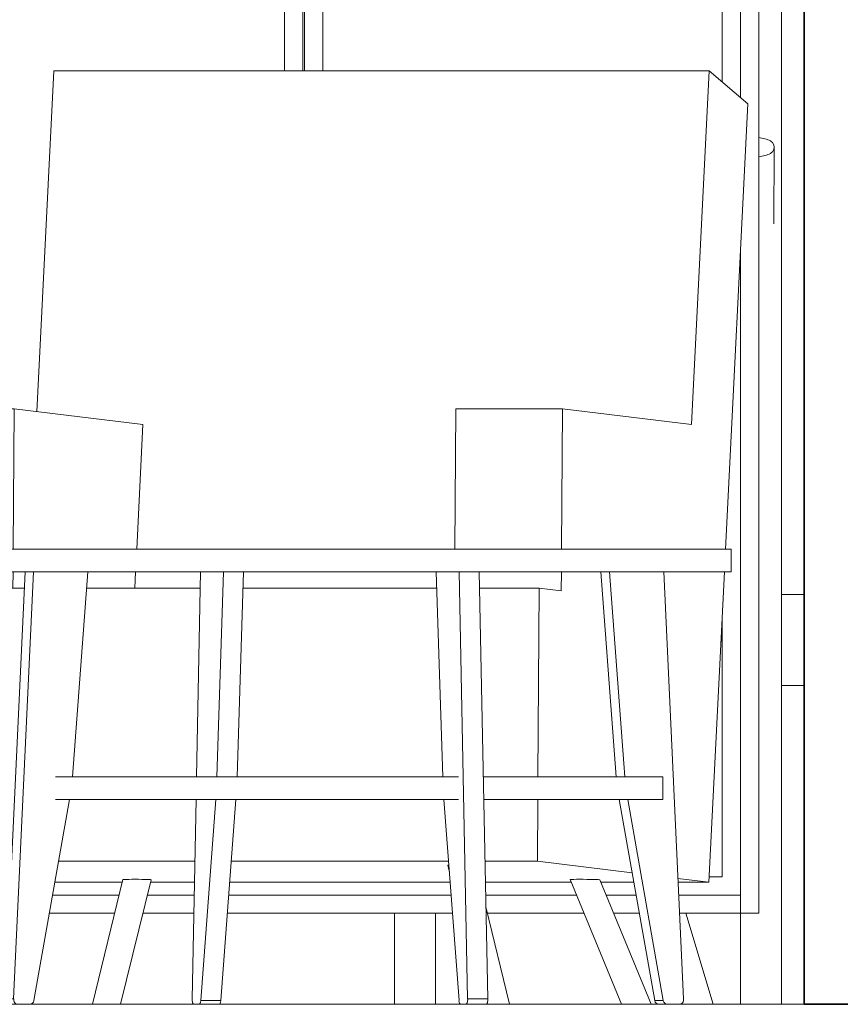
# Model space of a CAD drawing. Header units: centimetres. Extents: x -2830 to -1951, y -6 to 369.
# Tile 8 of 11: x -2224 to -2134, y 0 to 108. Entities that reach past the tile are written whole.
import ezdxf

# ---------------------------------------------------------------- set-up
doc = ezdxf.new("R2010")
doc.units = ezdxf.units.CM
for name, color, linetype, lineweight in [('0-1', 253, 'Continuous', 18), ('Meble-1', 253, 'Continuous', 18), ('Panel', 250, 'Continuous', 18), ('Rama_Szpros-1', 250, 'Continuous', 18), ('Zabudowa-1', 250, 'Continuous', 18), ('Ściany-1', 7, 'Continuous', 35), ('Ściany-2', 250, 'Continuous', 18)]:
    doc.layers.add(name, color=color, linetype=linetype, lineweight=lineweight)

# ---------------------------------------------------------------- blocks, each defined once
blk = doc.blocks.new('Zabudowa_szachtu - Zabudowa_szachtu-810167-Przekrój główny')
at = {"layer": 'Ściany-1'}
for p, q in [((-2138.08, 329), (-2138.08, 0)), ((-2138.08, 0), (-2124.08, 0))]:
    blk.add_line(p, q, dxfattribs=at)
blk = doc.blocks.new('M_Jednoskrzydłowe płytowe - 0915 x 2032mm ISTN-948749-Przekrój główny')
at = {"layer": 'Panel'}
for p, q in [((-2223.16, 0), (-2216.28, 0)), ((-2213.19, 0), (-2205.13, 0)), ((-2202.37, 0), (-2183.08, 0)), ((-2178.58, 0), (-2175.82, 0)), ((-2170.46, 0), (-2158.14, 0)), ((-2154.89, 0), (-2154.06, 0)), ((-2151.82, 0), (-2148.08, 0))]:
    blk.add_line(p, q, dxfattribs=at)
at = {"layer": 'Rama_Szpros-1'}
blk.add_line((-2140.58, 0), (-2138.08, 0), dxfattribs=at)
blk = doc.blocks.new('Bimroom_Collection_Dining_Chair_2022 - Dining Chair-486973-Przekrój główny')
at = {"layer": 'Meble-1'}
for p, q in [((-2138.08, 45), (-2140.58, 45)), ((-2140.58, 35), (-2138.08, 35)), ((-2183.08, 10), (-2183.08, 0)), ((-2178.58, 0), (-2178.58, 10)), ((-2183.08, 0), (-2178.58, 0))]:
    blk.add_line(p, q, dxfattribs=at)
blk = doc.blocks.new('Furniture_Hooks-Hangers_Enea_Caddy-coat-stand - CADDY COAT STAND 8 HOOKS-879108-Przekrój główny')
at = {"layer": '0-1'}
blk.add_line((-2141.42, 85.73), (-2141.39, 94.14), dxfattribs=at)
at = {"layer": 'Meble-1'}
for p, q in [((-2140.58, 0), (-2140.58, 112.68)), ((-2145.08, 0), (-2144.08, 0)), ((-2144.08, 0), (-2140.58, 0))]:
    blk.add_line(p, q, dxfattribs=at)
blk.add_open_spline([(-2143.08, 95.19), (-2142.97, 95.18), (-2142.4, 95.09), (-2141.33, 94.79), (-2141.33, 93.5), (-2142.4, 93.2), (-2142.96, 93.11), (-2143.07, 93.1)], degree=3, knots=[-4.245578, -4.245578, -4.245578, -4.245578, -4, -3, -2, -1, -0.755109, -0.755109, -0.755109, -0.755109], dxfattribs=at)
blk = doc.blocks.new('350238_Oak Coffee table HOLLY Dia 800x500 - 350238_Oak Coffee table HOLLY Dia 800x500-869748-Przekrój główny')
at = {"layer": 'Meble-1'}
for p, q in [((-2231.11, 50), (-2231.11, 47.5)), ((-2227.73, 50), (-2231.11, 50)), ((-2146.11, 50), (-2227.73, 50)), ((-2146.11, 47.5), (-2146.11, 50)), ((-2231.11, 47.5), (-2227.73, 47.5)), ((-2227.73, 47.5), (-2146.11, 47.5)), ((-2225.87, 0.6), (-2223.69, 47.5)), ((-2222.75, 47.5), (-2224.94, 0.6)), ((-2218.49, 25), (-2216.8, 47.5)), ((-2204.41, 47.5), (-2204.85, 25)), ((-2202.6, 25), (-2201.88, 47.5)), ((-2199.67, 47.5), (-2200.39, 25)), ((-2178.52, 47.5), (-2177.8, 25)), ((-2175.06, 0.6), (-2175.99, 47.5)), ((-2173.78, 47.5), (-2172.85, 0.6)), ((-2158.73, 25), (-2160.42, 47.5)), ((-2159.48, 47.5), (-2157.79, 25)), ((-2151.34, 0.6), (-2153.52, 47.5)), ((-2176.05, 25), (-2220.34, 25)), ((-2153.61, 25), (-2173.32, 25)), ((-2153.61, 22.5), (-2153.61, 25)), ((-2222.71, 0.4), (-2218.8, 22.5)), ((-2220.34, 22.5), (-2176.05, 22.5)), ((-2204.9, 22.5), (-2205.33, 0.6)), ((-2204.39, 0.4), (-2202.73, 22.5)), ((-2200.52, 22.5), (-2202.18, 0.4)), ((-2177.66, 22.5), (-2176.01, 0.4)), ((-2173.27, 22.5), (-2153.61, 22.5)), ((-2154.51, 0.4), (-2158.41, 22.5)), ((-2157.47, 22.5), (-2153.57, 0.4)), ((-2225.87, 0.6), (-2224.94, 0.6)), ((-2204.39, 0.4), (-2202.18, 0.4)), ((-2175.06, 0.6), (-2172.85, 0.6)), ((-2154.51, 0.4), (-2153.57, 0.4)), ((-2225.4, 0), (-2224.46, 0)), ((-2224.46, 0), (-2223.16, 0)), ((-2205.13, 0), (-2204.58, 0)), ((-2204.58, 0), (-2202.37, 0)), ((-2175.82, 0), (-2175.26, 0)), ((-2175.26, 0), (-2173.05, 0)), ((-2154.06, 0), (-2153.12, 0)), ((-2153.12, 0), (-2151.82, 0))]:
    blk.add_line(p, q, dxfattribs=at)
for centre, major_axis, ratio, start_param, end_param in [((-2225.4, 0.52), (0, 0.521), 0.920505, 1.424973, 3.141593), ((-2224.46, 0.52), (0, 0.521), 0.920505, 1.424973, 3.141593), ((-2223.16, 0.5), (0, 0.5), 0.920505, 3.141593, 4.507551), ((-2205.13, 0.52), (0, 0.521), 0.390731, 1.424973, 3.141593), ((-2204.58, 0.5), (0, 0.5), 0.390731, 3.141593, 4.507551), ((-2202.37, 0.5), (0, 0.5), 0.390731, 3.141593, 4.507551), ((-2175.82, 0.5), (0, 0.5), 0.390731, 1.775635, 3.141593), ((-2175.26, 0.52), (0, 0.521), 0.390731, 3.141593, 4.858213), ((-2173.05, 0.52), (0, 0.521), 0.390731, 3.141593, 4.858213), ((-2154.06, 0.5), (0, 0.5), 0.920505, 1.775635, 3.141593), ((-2153.12, 0.5), (0, 0.5), 0.920505, 1.775635, 3.141593), ((-2151.82, 0.52), (0, 0.521), 0.920505, 3.141593, 4.858213)]:
    blk.add_ellipse(centre, major_axis=major_axis, ratio=ratio, start_param=start_param, end_param=end_param, dxfattribs=at)
blk = doc.blocks.new('Armchair Plump - Armchair Plump 2-884728-Przekrój główny')
at = {"layer": 'Meble-1'}
for p, q in [((-2220.53, 102.54), (-2222.4, 65.09)), ((-2148.53, 102.54), (-2220.53, 102.54)), ((-2150.48, 63.67), (-2148.53, 102.54)), ((-2148.53, 102.54), (-2144.27, 98.89)), ((-2144.27, 98.89), (-2146.72, 50)), ((-2236.77, 45.69), (-2236.63, 65.39)), ((-2236.63, 65.39), (-2224.89, 65.39)), ((-2224.89, 65.39), (-2225, 50)), ((-2210.73, 63.67), (-2224.89, 65.39)), ((-2176.48, 50), (-2176.37, 65.39)), ((-2176.37, 65.39), (-2164.63, 65.39)), ((-2164.63, 65.39), (-2164.74, 50)), ((-2150.48, 63.67), (-2164.63, 65.39)), ((-2210.73, 63.67), (-2211.42, 50)), ((-2225.01, 47.5), (-2225.03, 45.69)), ((-2211.54, 47.5), (-2211.63, 45.69)), ((-2164.76, 47.5), (-2164.77, 45.4)), ((-2146.84, 47.5), (-2148.55, 13.41)), ((-2239.4, 15.71), (-2239.19, 45.69)), ((-2239.19, 45.69), (-2223.78, 45.69)), ((-2216.93, 45.69), (-2204.44, 45.69)), ((-2199.73, 45.69), (-2178.46, 45.69)), ((-2173.74, 45.69), (-2167.19, 45.69)), ((-2167.34, 25), (-2167.19, 45.69)), ((-2167.19, 45.69), (-2164.77, 45.4)), ((-2167.4, 15.71), (-2167.36, 22.5)), ((-2226.14, 14.09), (-2239.4, 15.71)), ((-2239.4, 15.71), (-2225.17, 15.71)), ((-2225.66, 15.29), (-2231.84, 0)), ((-2220, 15.71), (-2205.03, 15.71)), ((-2201.03, 15.71), (-2177.15, 15.71)), ((-2177.25, 15.29), (-2177.06, 14.5)), ((-2173.15, 15.71), (-2167.4, 15.71)), ((-2156.99, 14.44), (-2167.4, 15.71)), ((-2213, 13.41), (-2220.41, 13.41)), ((-2212.93, 13.69), (-2216.28, 0)), ((-2213.19, 0), (-2209.85, 13.67)), ((-2205.08, 13.41), (-2209.91, 13.41)), ((-2176.98, 13.41), (-2201.2, 13.41)), ((-2163.68, 13.41), (-2173.1, 13.41)), ((-2163.8, 13.7), (-2158.14, 0)), ((-2154.89, 0), (-2160.54, 13.67)), ((-2156.81, 13.41), (-2160.44, 13.41)), ((-2148.55, 13.41), (-2151.96, 13.83)), ((-2148.55, 13.41), (-2151.94, 13.41)), ((-2170.46, 0), (-2173.05, 10.69)), ((-2228.6, 0), (-2225.55, 7.54))]:
    blk.add_line(p, q, dxfattribs=at)
at = {"layer": 'Meble-1', "flags": 128}
for points in [[(-2225.45, 15.31), (-2225.6, 15.3), (-2225.66, 15.29), (-2225.66, 15.29)], [(-2225.19, 15.32), (-2225.22, 15.32), (-2225.45, 15.31)], [(-2177.13, 15.3), (-2177.22, 15.3), (-2177.25, 15.28)], [(-2210.53, 13.72), (-2210.86, 13.72), (-2211.22, 13.73), (-2211.59, 13.73), (-2211.95, 13.73), (-2212.28, 13.72), (-2212.56, 13.72), (-2212.76, 13.71), (-2212.89, 13.7), (-2212.93, 13.69)], [(-2209.85, 13.67), (-2209.85, 13.67), (-2209.9, 13.69), (-2210.03, 13.7), (-2210.25, 13.71), (-2210.53, 13.72)], [(-2163.61, 13.72), (-2163.75, 13.71), (-2163.8, 13.7), (-2163.8, 13.7)], [(-2160.54, 13.67), (-2160.59, 13.68), (-2160.73, 13.69), (-2160.95, 13.7), (-2161.24, 13.71), (-2161.59, 13.72), (-2161.97, 13.72), (-2162.37, 13.73), (-2162.75, 13.73), (-2163.1, 13.73), (-2163.39, 13.72), (-2163.61, 13.72)], [(-2216.28, 0), (-2216.24, 0), (-2216.12, 0), (-2215.91, 0), (-2215.64, 0), (-2215.31, 0), (-2214.95, 0), (-2214.58, 0), (-2214.21, 0), (-2213.88, 0)], [(-2213.88, 0), (-2213.6, 0), (-2213.38, 0), (-2213.24, 0), (-2213.19, 0), (-2213.19, 0)], [(-2173.06, 0), (-2172.9, 0), (-2172.57, 0), (-2172.21, 0), (-2171.84, 0), (-2171.48, 0), (-2171.15, 0)], [(-2171.15, 0), (-2170.86, 0), (-2170.65, 0), (-2170.51, 0), (-2170.46, 0), (-2170.46, 0)], [(-2158.14, 0), (-2158.14, 0), (-2158.09, 0), (-2157.94, 0)], [(-2157.94, 0), (-2157.72, 0), (-2157.42, 0), (-2157.07, 0), (-2156.69, 0), (-2156.3, 0), (-2155.92, 0), (-2155.58, 0), (-2155.29, 0), (-2155.07, 0), (-2154.94, 0), (-2154.89, 0)], [(-2231.84, 0), (-2231.84, 0), (-2231.78, 0), (-2231.64, 0)], [(-2231.64, 0), (-2231.41, 0), (-2231.12, 0), (-2230.77, 0), (-2230.39, 0), (-2230, 0), (-2229.62, 0), (-2229.28, 0), (-2228.99, 0), (-2228.77, 0), (-2228.64, 0), (-2228.6, 0)]]:
    blk.add_lwpolyline(points, dxfattribs=at)
blk = doc.blocks.new('Blocks_Beller Wardrobe_F03844EN - Unique-887108-Przekrój główny')
at = {"layer": 'Zabudowa-1'}
for p, q in [((-2145.08, 99.58), (-2145.08, 200)), ((-2143.08, 200), (-2143.08, 10)), ((-2147.08, 101.29), (-2147.08, 196)), ((-2193.18, 144.03), (-2193.18, 102.54)), ((-2192.98, 102.54), (-2192.98, 144.03)), ((-2195.18, 102.54), (-2195.18, 142.03)), ((-2190.98, 142.03), (-2190.98, 102.54)), ((-2145.08, 10), (-2145.08, 82.76)), ((-2147.08, 40.1), (-2147.08, 42.78)), ((-2147.08, 40.1), (-2147.21, 40.1)), ((-2147.08, 39.9), (-2147.08, 40.1)), ((-2147.08, 39.9), (-2147.22, 39.9)), ((-2147.08, 14), (-2147.08, 39.9)), ((-2148.52, 14), (-2147.08, 14)), ((-2220.66, 12), (-2213.34, 12)), ((-2210.26, 12), (-2205.11, 12)), ((-2201.31, 12), (-2176.88, 12)), ((-2173.08, 12), (-2163.1, 12)), ((-2159.86, 12), (-2156.56, 12)), ((-2151.87, 12), (-2145.08, 12)), ((-2145.08, 10), (-2145.08, 12)), ((-2213.83, 10), (-2221.01, 10)), ((-2205.15, 10), (-2210.75, 10)), ((-2176.73, 10), (-2201.46, 10)), ((-2162.27, 10), (-2172.88, 10)), ((-2156.21, 10), (-2159.03, 10)), ((-2145.08, 10), (-2151.78, 10)), ((-2151.08, 10), (-2148.08, 0)), ((-2143.08, 10), (-2145.08, 10)), ((-2145.08, 10), (-2145.08, 0)), ((-2145.08, 0), (-2148.08, 0))]:
    blk.add_line(p, q, dxfattribs=at)

msp = doc.modelspace()

# ---------------------------------------------------------------- block references
at = {"layer": 'Meble-1'}
for name in ['Furniture_Hooks-Hangers_Enea_Caddy-coat-stand - CADDY COAT STAND 8 HOOKS-879108-Przekrój główny', 'Armchair Plump - Armchair Plump 2-884728-Przekrój główny', '350238_Oak Coffee table HOLLY Dia 800x500 - 350238_Oak Coffee table HOLLY Dia 800x500-869748-Przekrój główny', 'Bimroom_Collection_Dining_Chair_2022 - Dining Chair-486973-Przekrój główny']:
    msp.add_blockref(name, (0, 0), dxfattribs=at)
at = {"layer": 'Panel'}
msp.add_blockref('M_Jednoskrzydłowe płytowe - 0915 x 2032mm ISTN-948749-Przekrój główny', (0, 0), dxfattribs=at)
at = {"layer": 'Zabudowa-1'}
msp.add_blockref('Blocks_Beller Wardrobe_F03844EN - Unique-887108-Przekrój główny', (0, 0), dxfattribs=at)
at = {"layer": 'Ściany-2'}
msp.add_blockref('Zabudowa_szachtu - Zabudowa_szachtu-810167-Przekrój główny', (0, 0), dxfattribs=at)

doc.saveas('drawing.dxf')
